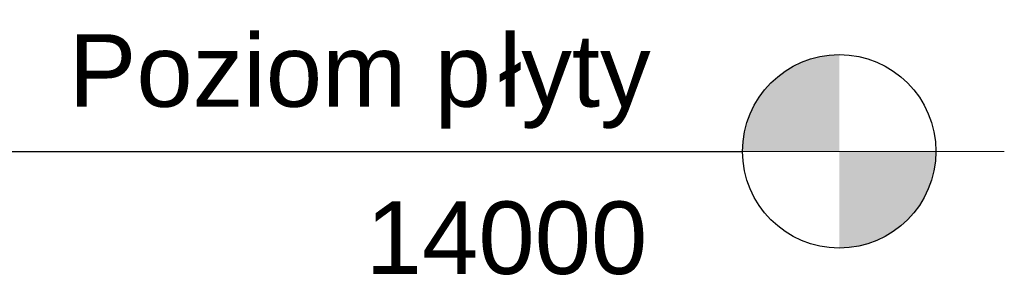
# Model space of a CAD drawing. Header units: millimetres. Extents: x 101535 to 192135, y -3968 to 17259.
# Tile 62 of 92: x 148007 to 152081, y 13487 to 14545. Entities that reach past the tile are written whole.
import ezdxf

# ---------------------------------------------------------------- set-up
doc = ezdxf.new("R2010")
doc.units = ezdxf.units.MM
doc.linetypes.add('IMPORT-Kropki i Kreski _4_', pattern=[1828.8, 914.4, -457.2, 0, -457.2])
for name, color, linetype, lineweight in [('1_przekroje_K_IR', 7, 'Continuous', 9), ('4_osie_ISTN', 7, 'Continuous', 9), ('A-FLOR-LEVL', 7, 'Continuous', 30)]:
    doc.layers.add(name, color=color, linetype=linetype, lineweight=lineweight)
doc.layers.add('rzut płyty_dwg', color=7, linetype='Continuous', lineweight=9, true_color=0x767676)
doc.styles.add('Arial_3', font='arial.ttf', dxfattribs={"height": 300})

# ---------------------------------------------------------------- blocks, each defined once
blk = doc.blocks.new('rzut płyty_dwg-2316949-Przekrój 5')
at = {"layer": '1_przekroje_K_IR', "flags": 128}
blk.add_lwpolyline([(-13418.2, 14000), (-13718.2, 14000), (-13568.2, 14000)], close=True, dxfattribs=at)
at = {"layer": '4_osie_ISTN', "color": 251, "true_color": 0x666666}
blk.add_line((-10008.7, 14000), (-10362.2, 14000), dxfattribs=at)
blk.add_line((-10008.7, 14000), (-10362.2, 14000), dxfattribs=at)
blk.add_line((-10008.7, 14000), (-10362.2, 14000), dxfattribs=at)
blk.add_line((-10008.7, 14000), (-10362.2, 14000), dxfattribs=at)
blk.add_line((-10008.7, 14000), (-10362.2, 14000), dxfattribs=at)
blk.add_line((-10008.7, 14000), (-10362.2, 14000), dxfattribs=at)
at = {"layer": '4_osie_ISTN', "color": 251, "linetype": 'IMPORT-Kropki i Kreski _4_', "true_color": 0x666666, "flags": 128}
for points in [[(-10364.4, 14000), (-11364.4, 14000), (-46296.9, 14000)], [(-10364.4, 14000), (-11364.4, 14000), (-46296.9, 14000)], [(-10364.4, 14000), (-11364.4, 14000), (-14156.2, 14000)]]:
    blk.add_lwpolyline(points, dxfattribs=at)
blk = doc.blocks.new('Poziom - M_Grot poziomu - Okrąg-869912-Przekrój 5')
at = {"layer": 'A-FLOR-LEVL'}
h = blk.add_hatch(color=256, dxfattribs=at)
edge = h.paths.add_edge_path()
edge.add_line((-10691.9, 14000), (-11091.9, 14000))
edge.add_arc((-10691.9, 14000), 400, 90, 180, ccw=False)
edge.add_line((-10691.9, 14400), (-10691.9, 14000))
h = blk.add_hatch(color=256, dxfattribs=at)
edge = h.paths.add_edge_path()
edge.add_line((-10691.9, 13600), (-10691.9, 14000))
edge.add_line((-10691.9, 14000), (-10291.9, 14000))
edge.add_arc((-10691.9, 14000), 400, 270, 360, ccw=False)
blk.add_circle((-10691.9, 14000), 400, dxfattribs=at)

msp = doc.modelspace()

# ---------------------------------------------------------------- linework, layer by layer
at = {"layer": 'A-FLOR-LEVL'}
msp.add_line((145952.8, 14000), (150998.2, 14000), dxfattribs=at)

# ---------------------------------------------------------------- block references
msp.add_blockref('Poziom - M_Grot poziomu - Okrąg-869912-Przekrój 5', (162090.1, 0), dxfattribs=at)
at = {"layer": 'rzut płyty_dwg', "color": 7}
msp.add_blockref('rzut płyty_dwg-2316949-Przekrój 5', (162090.1, 0), dxfattribs=at)

# ---------------------------------------------------------------- texts
at = {"layer": 'A-FLOR-LEVL', "char_height": 300, "attachment_point": 1, "style": 'Arial_3', "bg_fill": 3, "box_fill_scale": 1.25, "bg_fill_color": 256, "bg_fill_true_color": 13158600, "bg_fill_transparency": 0}
for s, insert, width in [('łyty', (149989.3, 14484.4), 753.586), ('Poziom p', (148210, 14484.4), 2156.539), ('14000', (149438.8, 13792.6), 1443.037)]:
    msp.add_mtext(s, dxfattribs=dict(at, insert=insert, width=width))

doc.saveas('drawing.dxf')
